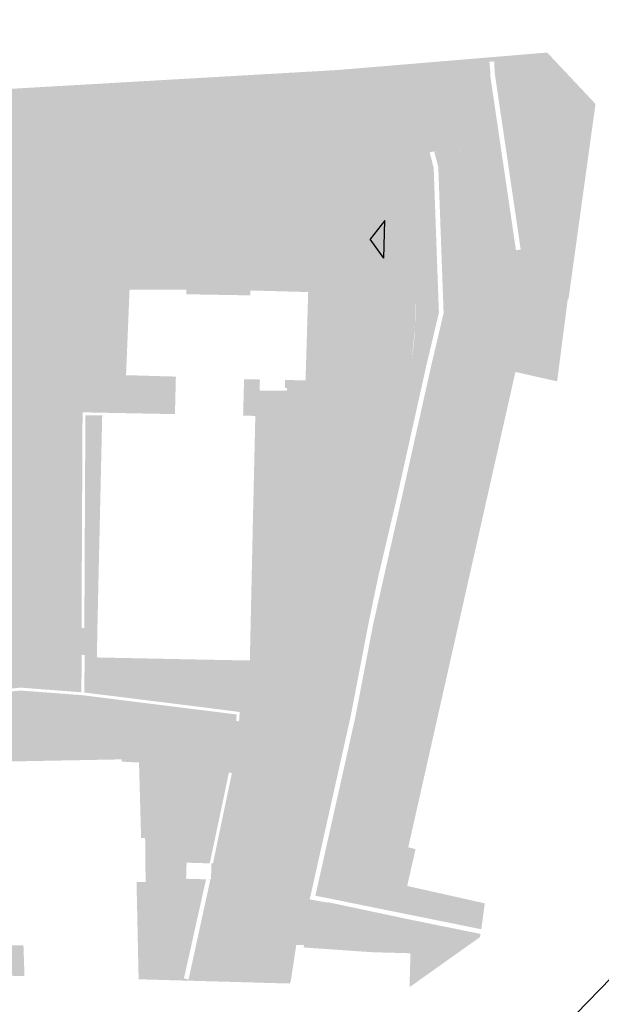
# Model space of a CAD drawing. Header units: metres. Extents: x -95 to 251, y -129 to 218.
# Tile 3 of 3: x 74 to 135, y -49 to 55. Entities that reach past the tile are written whole.
import ezdxf
from ezdxf.xclip import XClip

# ---------------------------------------------------------------- set-up
doc = ezdxf.new("R2010")
doc.units = ezdxf.units.M
doc.header["$LTSCALE"] = 0.01
doc.header["$MEASUREMENT"] = 0
doc.header["$XCLIPFRAME"] = 0
for name, color, linetype in [('0_MDCP z klauzulą', 7, 'Continuous'), ('3_utwardzenia.PZT', 7, 'Continuous'), ('3_zieleń.PZT', 7, 'Continuous'), ('4_opisy.PZT', 7, 'Continuous'), ('Mapa Lądowisko Bochnia_5_0', 7, 'Continuous')]:
    doc.layers.add(name, color=color, linetype=linetype)
picture_1 = doc.add_image_def('image1.tif', size_in_pixel=(6614, 4961))

# ---------------------------------------------------------------- blocks, each defined once
blk = doc.blocks.new('Rysunek_1_5', base_point=(78.12, 44.48))
at = {"layer": 'Mapa Lądowisko Bochnia_5_0', "color": 9, "lineweight": 0}
image = blk.add_image(picture_1, insert=(55.67, -129.07), size_in_units=(279.99, 210.02), rotation=45.7581, dxfattribs=at)
image.set_boundary_path([(-0.5, -0.5), (6613.5, 4960.5)])

msp = doc.modelspace()

# ---------------------------------------------------------------- hatches: boundary and pattern name
at = {"layer": '3_utwardzenia.PZT', "linetype": 'Continuous', "lineweight": 0, "transparency": 33554559}
h = msp.add_hatch(color=254, dxfattribs=at)
h.paths.add_polyline_path([(-29.85, 8.65), (-29.35, 8.7), (-29.35, 7.81), (-26.7, 7.67), (-22.89, 7.6), (-21.82, 7.73), (-20.61, 8.12), (-19.74, 8.56), (-19.16, 8.88), (-18.03, 9.77), (-12.15, 15.65), (-9.87, 17.76), (-8.69, 18.43), (-7.68, 18.82), (-6.31, 19.18), (1.45, 19.31), (2.94, 19.79), (7.07, 22.35), (13.39, 19.34), (13.36, 19.07), (10.92, 19.09), (10.93, 18.94), (10.3, 18.94), (10.32, 17.63), (9.97, 17.63), (10.01, 16.06), (7.73, 16.09), (7.16, 16.63), (1.37, 16.65), (0.57, 16.46), (-0.42, 16.09), (-0.92, 15.7), (-1.4, 15.11), (-1.74, 14.36), (-1.92, 13.61), (-1.91, 8.49), (-1.87, 7.78), (-1.71, 7.11), (-1.36, 6.64), (-0.89, 6.16), (-0.27, 5.76), (0.25, 5.66), (0.59, 5.67), (7.99, 5.83), (8, 3.75), (0.59, 3.77), (0.25, 3.77), (-0.43, 3.5), (-1.1, 3.01), (-1.5, 2.49), (-1.79, 1.88), (-1.88, -10.05), (-1.8, -11.22), (-1.55, -12.36), (-1.19, -13.32), (-0.71, -14.15), (0.33, -15.51), (1.31, -16.53), (2.53, -17.39), (4.09, -18.06), (5.87, -18.4), (8.06, -18.43), (7.73, -8.61), (16.37, -8.6), (16.37, -11.45), (18.53, -11.45), (18.53, -10.43), (21.61, -10.44), (21.6, -11.44), (23.96, -11.47), (23.97, -10.46), (34.7, -10.5), (34.71, -8.59), (42.4, -8.74), (44.12, -8.73), (45.52, -8.56), (46.74, -8.58), (47.37, -8.59), (52.82, -8.62), (52.86, -10.5), (55.24, -10.46), (61.63, -10.5), (61.63, -10.2), (67.14, -8.28), (71.21, -6.83), (71.43, -6.63), (71.52, -6.36), (71.56, -5.79), (71.45, -5.48), (71.23, -5.27), (66.53, -3.38), (67.07, 17.83), (71.66, 17.77), (72, 17.89), (72.17, 18.23), (72.19, 19.17), (72.24, 21.55), (72.16, 23.17), (71.84, 24.28), (71.53, 24.89), (70.56, 26.01), (69.39, 26.83), (68.03, 27.39), (66.83, 27.62), (65.85, 27.61), (64.98, 27.3), (63.86, 26.75), (62.47, 25.84), (61.28, 24.79), (59.93, 23.5), (58.94, 22.56), (57.97, 21.38), (57.38, 20.33), (57.02, 18.76), (55.52, 19.22), (55.21, 18.06), (54.82, 18.02), (33.14, 17.86), (27.81, 17.85), (24.39, 17.84), (10.2, 24.76), (10.76, 25.18), (13.54, 27.72), (13.7, 28.45), (12.96, 29.77), (12.13, 44.15), (18.15, 44.49), (19.75, 42.31), (20.53, 28.06), (21.13, 26.11), (21.86, 25.12), (22.43, 24.61), (23.29, 24.11), (24.35, 23.84), (32.09, 23.83), (47.89, 23.76), (48.74, 25.03), (48.86, 31.45), (44.14, 31.36), (44.09, 33.96), (34.44, 33.86), (34.45, 39.96), (35.2, 39.96), (35.21, 43.1), (34.46, 43.1), (34.46, 44.33), (33.61, 44.34), (33.55, 45.38), (42.85, 45.91), (42.91, 45.27), (47.07, 45.61), (47.01, 46.15), (50.15, 46.33), (51.47, 34.81), (51.9, 33.93), (52.65, 33.25), (53.57, 32.84), (54.68, 32.73), (74.34, 33.29), (90.34, 33.64), (102.14, 33.96), (103.34, 34.08), (104.34, 34.33), (105.36, 34.8), (106.21, 35.3), (106.91, 35.89), (107.61, 36.6), (108.18, 37.29), (108.51, 37.99), (108.64, 38.43), (108.75, 39.42), (108.72, 41.45), (108.68, 41.86), (108.67, 42.49), (106.57, 48.19), (106.29, 49.17), (106.23, 49.56), (107.22, 49.62), (115.2, 50.28), (115.27, 38.26), (115.5, 25.24), (115.41, 22.26), (115.07, 18.58), (114.89, 17.26), (112.81, 7.07), (110.76, -3.02), (106.52, -23.75), (102.72, -42.3), (101.7, -47), (95.42, -46.82), (99.36, -26.85), (98.15, -25.52), (96.07, -24.76), (95.76, -24.68), (93.73, -34.3), (91.28, -34.23), (91.23, -35.93), (93.34, -35.99), (91, -46.47), (91.49, -46.58), (91.46, -46.71), (89.54, -46.66), (90.97, -36.02), (86.96, -36.26), (86.91, -33.99), (86.9, -31.62), (86.47, -31.63), (86.25, -23.63), (84.42, -23.54), (84.42, -23.3), (70.64, -23.56), (69.44, -23.63), (69.46, -29.44), (70.65, -29.43), (70.66, -32.53), (66.8, -32.56), (66.78, -29.41), (65.14, -29.42), (65.16, -32.57), (64.26, -32.58), (64.1, -29.29), (59.02, -29.38), (58.89, -26.22), (53.09, -26.27), (53.16, -29.48), (47.95, -29.51), (47.96, -30.2), (46.91, -30.23), (47.04, -35.52), (48.09, -35.5), (48.28, -43.28), (64.45, -43.04), (64.44, -42.89), (67.27, -42.91), (67.25, -45.84), (67.61, -45.84), (67.62, -42.92), (74.03, -42.97), (74.14, -46.23), (-20.38, -43.6), (-26.07, -43.44), (-29.47, -40.04), (-29.53, -26.63), (-27.82, -26.46), (-27.79, -26.76), (-26.57, -27.34), (-11.18, -27.23), (-4.75, -25.64), (1.4, -25.29), (9.85, -25.12), (9.97, -25.1), (9.88, -26.64), (10.07, -31.24), (8.04, -31.52), (8.52, -34.38), (9.66, -35.69), (10.09, -36.01), (11.7, -36.81), (13.6, -37.16), (16.17, -37.2), (19.32, -36.88), (25.41, -36.2), (28.27, -35.72), (27.52, -28.87), (27.49, -27.59), (27.12, -22.34), (35.29, -21.66), (35.31, -22.04), (41.31, -21.61), (42.36, -21.99), (43.84, -21.3), (50.71, -20.51), (52.31, -20.28), (53.41, -19.6), (53.77, -18.71), (53.76, -18.05), (73.72, -16.02), (80.15, -16.5), (96.57, -18.55), (96.53, -19.24), (96.83, -19.27), (96.85, -18.98), (99.11, -18.46), (99.77, -18.12), (100.37, -17.78), (100.94, -17.23), (101.35, -16.62), (104.18, -2.87), (104.3, -1.84), (104.26, -1.13), (104.04, -0.42), (103.73, 0.15), (103.1, 0.95), (102.39, 1.57), (98.29, 1.75), (98.41, 6.94), (103.55, 7.27), (104.82, 7.32), (105.35, 7.56), (105.91, 7.91), (106.39, 8.59), (106.5, 9.09), (107.64, 14.41), (108.58, 22), (108.65, 22.82), (108.47, 23.88), (108.11, 24.81), (107.62, 25.64), (106.86, 26.42), (106.05, 27.08), (104.27, 28.17), (85.23, 28.32), (81.96, 28.03), (80.85, 26.79), (79.92, 25.63), (79.15, 24.39), (78.71, 22.97), (78.55, 21.45), (78.45, 13.44), (78.39, -1.24), (78.21, -7.49), (78.26, -8.51), (78.54, -8.94), (79.07, -9.29), (80.17, -9.39), (80.47, -9.39), (81.85, -9.41), (81.8, -12.31), (78.17, -12.18), (78.24, -15.27), (72.86, -15.19), (63.13, -15.15), (54.35, -15.16), (52.83, -17.27), (29.47, -19.73), (8.07, -22.06), (8.11, -21), (5.52, -20.9), (4.02, -20.68), (2.47, -20.14), (0.86, -19.36), (-0.63, -18.21), (-1.65, -17.19), (-2.42, -16.24), (-3.21, -14.89), (-3.69, -13.77), (-4.16, -12.5), (-4.39, -11.46), (-4.42, 8.48), (-4.42, 9.9), (-4.61, 10.94), (-4.94, 11.88), (-5.47, 12.77), (-5.72, 13.14), (-5.94, 13.44), (-6.26, 13.8), (-6.47, 13.95), (-6.73, 14.05), (-7.11, 14.14), (-7.71, 14.18), (-8.35, 14.17), (-8.94, 14.09), (-9.97, 13.75), (-10.87, 13.24), (-16.34, 7.87), (-17.8, 6.71), (-19.25, 5.91), (-21.16, 5.29), (-22.94, 5.09), (-26.96, 5.2), (-29.27, 5.21), (-29.16, 4.47), (-29.81, 4.46)])
h.paths.add_polyline_path([(43.49, 44.19), (43.84, 44.23), (43.8, 44.58), (43.45, 44.54)], flags=0)
h.paths.add_polyline_path([(46.27, 44.51), (46.62, 44.54), (46.59, 44.9), (46.24, 44.87)], flags=0)
h.paths.add_polyline_path([(-26.28, -32.06), (-26.19, -35.55), (-11.48, -35.62), (-11.38, -32.76), (-11.09, -32.77), (-11.21, -35.88), (-26.44, -35.8), (-26.53, -32.06)], flags=0)
for color, points in [(9, [(115.2, 50.28), (117.41, 50.47), (117.52, 50.42), (117.58, 42.4), (118.38, 42.47), (119.04, 42.22), (119.61, 41.9), (120.09, 41.41), (120.45, 40.36), (122.85, 23.13), (121.86, 22.43), (120.88, 23.39), (120.7, 24.39), (119.75, 24.61), (118.53, 39.14), (117.66, 41.07), (117.47, 41.02), (116.99, 40.9), (117.41, 39.25), (117.96, 23.95), (116.66, 18.47), (113.54, 4.47), (111.53, -4.05), (110.53, -8.86), (108.62, -18.8), (104.3, -38.11), (106.18, -38.45), (105.3, -43.31), (103.65, -43.19), (103.69, -42.94), (102.88, -42.93), (102.29, -46.81), (102.2, -47.01), (101.7, -47), (106.52, -23.75), (110.76, -3.02), (112.81, 7.07), (114.89, 17.26), (115.07, 18.58), (115.24, 20.07), (115.37, 21.28), (115.41, 22.26), (115.51, 24.11), (115.27, 38.26)]), (254, [(117.52, 50.42), (120.22, 49.29), (123.38, 49.17), (123.39, 49.02), (122.71, 48.6), (125.19, 33.21), (125.58, 30.45), (127.56, 27.28), (129.84, 25.9), (131.59, 25.4), (130.46, 16.69), (126.05, 17.68), (124.08, 18.04), (113.02, -31.82), (111.46, -31.48), (122.87, 20.44), (121.86, 22.43), (122.85, 23.13), (120.45, 40.36), (120.11, 41.39), (119.61, 41.9), (119.04, 42.22), (118.38, 42.47), (117.58, 42.4)]), (9, [(68.7, 47.4), (69.63, 35.08), (69.88, 34.79), (73.02, 34.8), (74.09, 34.8), (87.78, 35.22), (104.07, 35.73), (103.78, 49.42), (106.23, 49.56), (106.29, 49.17), (106.57, 48.19), (108.67, 42.49), (108.68, 41.86), (108.72, 41.45), (108.75, 39.42), (108.64, 38.43), (108.51, 37.99), (108.18, 37.29), (107.61, 36.6), (106.91, 35.89), (106.21, 35.3), (105.36, 34.8), (104.34, 34.33), (103.34, 34.08), (102.14, 33.96), (90.34, 33.64), (81.8, 33.4), (74.34, 33.29), (54.68, 32.73), (53.57, 32.84), (52.65, 33.25), (51.9, 33.93), (51.47, 34.81), (50.15, 46.33), (52.7, 46.48), (53.67, 33.86), (68, 34.9), (67.23, 44.19), (65.32, 44.04), (65.07, 47.19)]), (9, [(100.66, 49.24), (101.06, 39.64), (98.94, 39.55), (98.54, 49.12)]), (9, [(78.45, 13.44), (78.55, 21.45), (78.71, 22.97), (79.15, 24.39), (79.92, 25.63), (80.85, 26.79), (81.96, 28.03), (85.23, 28.32), (104.27, 28.17), (106.05, 27.08), (106.86, 26.42), (107.62, 25.64), (108.11, 24.81), (108.47, 23.88), (108.65, 22.82), (108.58, 22), (107.64, 14.41), (106.5, 9.09), (106.39, 8.59), (105.91, 7.91), (105.35, 7.56), (104.82, 7.32), (103.55, 7.27), (103.82, 15.69), (101.89, 15.69), (101.9, 16), (101.67, 15.99), (101.68, 16.83), (103.86, 16.79), (104.14, 26.13), (98.04, 26.3), (98.02, 25.78), (91.24, 25.9), (91.26, 26.38), (85.25, 26.39), (84.88, 17.34), (90.15, 17.19), (90.05, 13.22), (80.28, 13.41)]), (9, [(102.39, 1.57), (103.1, 0.95), (103.73, 0.15), (104.04, -0.42), (104.26, -1.13), (104.3, -1.84), (104.18, -2.87), (101.35, -16.62), (100.94, -17.23), (100.37, -17.78), (99.77, -18.12), (99.11, -18.46), (96.85, -18.98), (96.9, -18.29), (92.94, -17.78), (93.05, -12.75), (97.97, -12.84), (99.6, -12.91)]), (9, [(96.07, -24.76), (98.15, -25.52), (99.36, -26.85), (96.69, -40.94), (95.42, -46.82), (91.46, -46.71), (91.49, -46.58), (93.79, -36.04), (93.57, -36), (93.86, -36), (93.91, -34.3), (94.07, -34.31)]), (254, [(105.3, -43.31), (106.19, -38.4), (115.05, -40.28), (122.35, -41.76), (122.32, -42.09), (114.91, -47.36), (114.86, -47.37), (114.95, -43.81), (110.92, -43.7)])]:
    msp.add_hatch(color=color, dxfattribs=at).paths.add_polyline_path(points)
at = {"layer": '3_zieleń.PZT', "linetype": 'Continuous', "lineweight": 0, "transparency": 33554559}
for points in [[(117.41, 50.47), (129.41, 51.47), (134.52, 46.03), (131.66, 25.35), (129.84, 25.9), (127.56, 27.28), (125.58, 30.45), (125.19, 33.21), (122.71, 48.6), (123.39, 49.02), (126.11, 30.56), (126.61, 30.64), (123.88, 49.19), (123.8, 50.53), (123.3, 50.5), (123.42, 49.17), (120.22, 49.29)], [(68.7, 47.4), (69.63, 35.08), (69.88, 34.79), (74.09, 34.8), (87.78, 35.22), (104.07, 35.73), (103.78, 49.42), (100.66, 49.24), (101.06, 39.64), (98.94, 39.55), (98.54, 49.12)], [(126.05, 17.68), (114.72, -32.61), (115.49, -32.79), (114.61, -36.69), (122.81, -38.53), (122.45, -41.27), (104.9, -37.72), (109.11, -18.9), (111.02, -8.96), (114.03, 4.36), (117.15, 18.35), (118.46, 23.9), (117.9, 39.32), (117.47, 41.02), (117.62, 41.03), (117.66, 41.07), (118.53, 39.14), (119.75, 24.61), (120.7, 24.39), (120.88, 23.39), (121.86, 22.43), (122.87, 20.44), (111.46, -31.48), (113.02, -31.82), (124.08, 18.04)], [(97.36, 16.91), (99.03, 16.88), (99.01, 15.72), (101.89, 15.69), (103.82, 15.69), (103.55, 7.27), (98.41, 6.94), (98.55, 13.03), (97.26, 13.06)], [(-29.27, 5.21), (-26.96, 5.2), (-22.94, 5.09), (-21.16, 5.29), (-19.25, 5.91), (-17.8, 6.71), (-16.34, 7.87), (-10.87, 13.24), (-9.97, 13.75), (-8.94, 14.09), (-8.35, 14.17), (-7.71, 14.18), (-7.11, 14.14), (-6.73, 14.05), (-6.47, 13.95), (-6.26, 13.8), (-5.94, 13.44), (-5.72, 13.14), (-5.47, 12.77), (-4.94, 11.88), (-4.61, 10.94), (-4.42, 9.9), (-4.39, -11.46), (-4.16, -12.5), (-3.69, -13.77), (-3.21, -14.89), (-2.42, -16.24), (-1.65, -17.19), (-0.63, -18.21), (0.86, -19.36), (1.47, -19.66), (2.41, -20.11), (4.02, -20.68), (5.52, -20.9), (8.11, -21), (8.07, -22.06), (29.47, -19.73), (52.83, -17.27), (54.35, -15.16), (63.13, -15.15), (72.86, -15.19), (78.24, -15.27), (78.17, -12.18), (80.2, -12.23), (80.15, -16.2), (73.71, -15.71), (38.65, -19.28), (-9.31, -24.65), (-27.82, -26.46), (-28.86, -26.56), (-29.15, 1.4), (-29.78, 1.4), (-29.81, 4.46), (-29.16, 4.47)], [(80.17, -9.39), (79.81, -9.39), (79.07, -9.29), (78.54, -8.94), (78.26, -8.51), (78.21, -7.49), (78.39, -1.24), (78.45, 13.44), (80.28, 13.41)], [(80.47, -9.39), (80.58, 13.11), (82.36, 13.1), (81.85, -9.41)], [(97.97, -12.84), (98.29, 1.75), (102.39, 1.57), (99.6, -12.91)], [(92.94, -17.78), (80.46, -16.23), (80.51, -12.24), (81.8, -12.31), (81.79, -12.52), (93.05, -12.75)], [(90.97, -36.02), (89.54, -46.66), (86.21, -46.56), (85.99, -36.28), (86.96, -36.26)]]:
    msp.add_hatch(color=81, dxfattribs=at).paths.add_polyline_path(points)
at = {"layer": '4_opisy.PZT', "linetype": 'Continuous', "lineweight": 30}
msp.add_hatch(color=190, dxfattribs=at).paths.add_polyline_path([(112.13, 29.71), (112.23, 33.7), (110.68, 31.74)])

# ---------------------------------------------------------------- linework, layer by layer
at = {"layer": '4_opisy.PZT', "color": 190, "linetype": 'Continuous', "lineweight": 30}
for p, q in [((112.23, 33.7), (110.68, 31.74)), ((112.13, 29.71), (112.23, 33.7)), ((112.13, 29.71), (110.68, 31.74))]:
    msp.add_line(p, q, dxfattribs=at)

# ---------------------------------------------------------------- block references
at = {"layer": '0_MDCP z klauzulą', "color": 250, "linetype": 'Continuous', "lineweight": 15}
ref = msp.add_blockref('Rysunek_1_5', (78.12, 44.48), dxfattribs=at)
XClip(ref).set_block_clipping_path([(55.6714299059, -129.0731638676), (251.0192717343, 71.5137601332), (100.5639149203, 218.0394092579), (-94.7839269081, 17.4524852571)])

doc.saveas('drawing.dxf')
